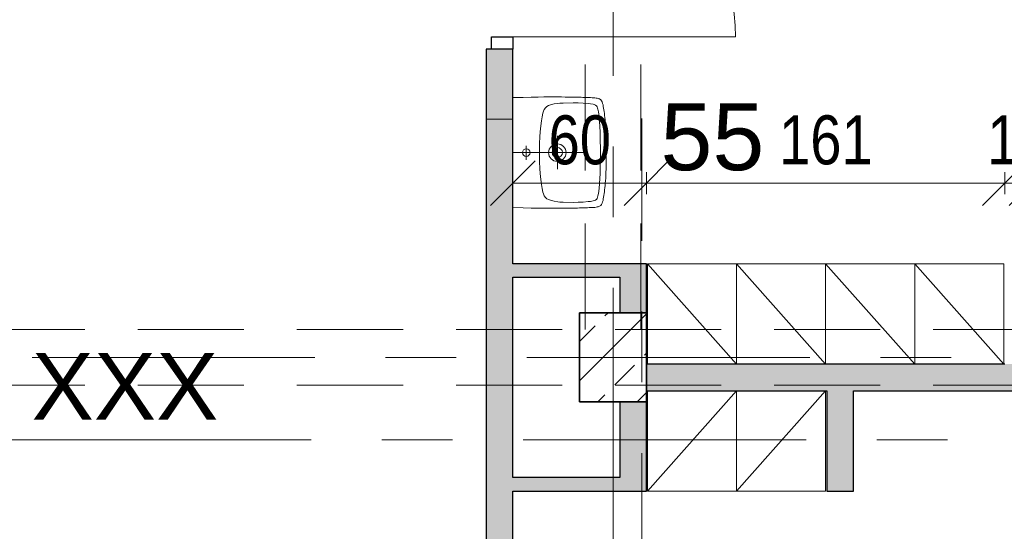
# Model space of a CAD drawing. Header units: centimetres. Extents: x -1743 to 21705, y -8842 to 3590.
# Tile 14 of 45: x 321 to 763, y 330 to 560. Entities that reach past the tile are written whole.
import ezdxf

# ---------------------------------------------------------------- set-up
doc = ezdxf.new("R2010")
doc.units = ezdxf.units.CM
doc.linetypes.add('Oś', pattern=[222.25, 127, -31.75, 31.75, -31.75])
doc.linetypes.add('Ukryte', pattern=[71.438, 47.625, -23.813])
for name, color, linetype, lineweight in [('A-ANNO-DIMS', 211, 'Continuous', 13), ('A-ANNO-DIMS-100', 211, 'Continuous', 13), ('A-DETL-GENF', 92, 'Continuous', 9), ('A-DETL-HDLN', 90, 'Ukryte', 9), ('A-DETL-MEDM', 33, 'Continuous', 25), ('A-DOOR', 31, 'Continuous', 13), ('A-WALL', 113, 'Continuous', 13), ('P-SANR-FIXT', 6, 'Continuous', 9), ('Q-SPCQ', 91, 'Continuous', 9), ('S-COLS', 52, 'Continuous', 9), ('S-GRID', 1, 'Continuous', 13), ('S-GRID-IDEN', 1, 'Continuous', 13)]:
    doc.layers.add(name, color=color, linetype=linetype, lineweight=lineweight)
doc.styles.add('Arial Narrow_2', font='ARIALN.TTF', dxfattribs={"height": 22})
doc.styles.add('Arial_1', font='arial.ttf', dxfattribs={"height": 30})
doc.dimstyles.new('Diagonal_1_100__0_1__1', dxfattribs={"dimscale": 30.48, "dimtxt": 22.515481, "dimasz": 0.656168, "dimexe": 0.164042, "dimexo": 0.0625, "dimgap": 0.065617, "dimtad": 1, "dimdec": 1, "dimrnd": 0.1, "dimdsep": 46, "dimtxsty": 'Arial Narrow_2', "dimblk1": 'OBLIQUE', "dimblk2": 'OBLIQUE', "dimsah": 1, "dimcen": 0.09, "dimazin": 0, "dimtfac": 1, "dimtdec": 4, "dimtix": 1, "dimtmove": 0, "dimatfit": 3, "dimfxl": 0.164042, "dimfxlon": 1, "dimtvp": 1, "dimtolj": 1, "dimtzin": 0, "dimarcsym": 2})

# ---------------------------------------------------------------- blocks, each defined once
blk = doc.blocks.new('Pawilon F_rvt-1-5_piętro III __10_50 m_ - stan istniejący')
at = {"layer": 'S-GRID', "linetype": 'Oś'}
for p, q in [((600.38, -206.1), (600.38, 515.63)), ((102.59, 371.33), (1638.19, 371.33))]:
    blk.add_line(p, q, dxfattribs=at)
at = {"layer": 'S-GRID-IDEN', "insert": (632.03, 507.21), "char_height": 30, "width": 48.3, "attachment_point": 5, "line_spacing_factor": 0.936439, "style": 'Arial_1'}
blk.add_mtext('\\pxqc,t4.23333,8.46667,12.7,16.93333,21.16667,25.4,29.63333,33.86667,38.1,42.33333,46.56667,50.8,55.03333,59.26667,63.5,67.73333,71.96667,76.2,80.43333,84.66667,88.9,93.13333,97.36667,101.6,105.83333,110.06667,114.3,118.53333,122.76667,127,131.23333,135.46667;{55}', dxfattribs=at)
blk = doc.blocks.new('Pawilon E_rvt-1-5_piętro III __10_50 m_ - stan istniejący')
at = {"layer": 'S-GRID', "linetype": 'Oś'}
blk.add_line((368.01, 371.33), (-1702.93, 371.33), dxfattribs=at)
at = {"layer": 'S-GRID-IDEN', "insert": (368.19, 395.39), "char_height": 30, "width": 82, "attachment_point": 5, "line_spacing_factor": 0.936439, "style": 'Arial_1'}
blk.add_mtext('\\pxqc,t4.23333,8.46667,12.7,16.93333,21.16667,25.4,29.63333,33.86667,38.1,42.33333,46.56667,50.8,55.03333,59.26667,63.5,67.73333,71.96667,76.2,80.43333,84.66667,88.9,93.13333,97.36667,101.6,105.83333,110.06667,114.3,118.53333,122.76667,127,131.23333,135.46667;{XXX}', dxfattribs=at)
blk = doc.blocks.new('DRZWI 1S - automatyczna etykieta - Drzwi 100-2252159-5_piętro III __10_50 m_ - stan istniejący')
at = {"layer": 'A-DETL-GENF'}
for p, q in [((-55.5, 6), (-55.5, -3.5)), ((-50, 6), (-55.5, 6)), ((-50, -3.5), (-50, 6)), ((55.5, 6), (50, 6)), ((50, 6), (50, -3.5)), ((55.5, -3.5), (55.5, 6)), ((-55.5, -3.5), (-50, -3.5)), ((50, -3.5), (55.5, -3.5))]:
    blk.add_line(p, q, dxfattribs=at)
at = {"layer": 'A-DETL-MEDM'}
for p, q in [((-50, 6), (-55.5, 6)), ((-55.5, 6), (-55.5, -3.5)), ((-50, -3.5), (-50, 6)), ((50, -3.5), (50, 6)), ((50, 6), (55.5, 6)), ((55.5, 6), (55.5, -3.5)), ((-55.5, -3.5), (-50, -3.5)), ((55.5, -3.5), (50, -3.5))]:
    blk.add_line(p, q, dxfattribs=at)
at = {"layer": 'A-DOOR'}
blk.add_line((50, 6), (50, 106), dxfattribs=at)
blk.add_arc((50, 6), 100, 90, 180, dxfattribs=at)
blk = doc.blocks.new('M_Concrete-rengular-Column - 300 x 400mm-V25-5_piętro III __10_50 m_ - stan istniejący')
at = {"layer": 'S-COLS'}
h = blk.add_hatch(dxfattribs=at)
h.set_pattern_fill('FP_30', color=256, style=0, pattern_type=2)
h.set_pattern_definition([(45, (-587.377, -408.326), (-17.6777, 17.6777), []), (45, (-569.7, -408.326), (-17.6777, 17.6777), [12.5, -6.25])])
h.paths.add_polyline_path([(15, -20), (15, 20), (-15, 20), (-15, -20)], flags=0)
at = {"layer": 'S-COLS', "lineweight": 35}
for p, q in [((15, 20), (-15, 20)), ((-15, 20), (-15, -20)), ((15, -20), (15, 20)), ((-15, -20), (15, -20))]:
    blk.add_line(p, q, dxfattribs=at)
blk = doc.blocks.new('Szafa1 - 45 cm-1791407-5_piętro III __10_50 m_ - stan istniejący')
at = {"layer": 'Q-SPCQ'}
for p, q in [((-7.5, 51), (32.5, 6)), ((-7.5, 6), (-7.5, 51)), ((-7.5, 51), (32.5, 51)), ((32.5, 51), (32.5, 6))]:
    blk.add_line(p, q, dxfattribs=at)
blk = doc.blocks.new('Szafa1 - 45 cm-1791408-5_piętro III __10_50 m_ - stan istniejący')
at = {"layer": 'Q-SPCQ'}
for p, q in [((-7.5, -51), (32.5, -6)), ((-7.5, -6), (-7.5, -51)), ((32.5, -51), (32.5, -6)), ((-7.5, -51), (32.5, -51))]:
    blk.add_line(p, q, dxfattribs=at)
blk = doc.blocks.new('Umywalka koło Nova Pro - Pro 50-1205816-5_piętro III __10_50 m_ - stan istniejący')
at = {"layer": 'P-SANR-FIXT'}
for p, q in [((-11.92, 43.87), (-11.82, 44.38)), ((-11.82, 44.38), (-11.71, 44.67)), ((-11.6, 44.96), (-11.79, 44.38)), ((-11.71, 44.67), (-11.6, 44.96)), ((-11.6, 44.96), (-11.26, 45.47)), ((-11.26, 45.47), (-11.6, 44.96)), ((-11.26, 45.47), (-10.8, 45.84)), ((-10.8, 45.84), (-11.26, 45.47)), ((-10.8, 45.84), (-10.24, 46.11)), ((-10.24, 46.11), (-10.8, 45.84)), ((-10.24, 46.11), (-9.61, 46.32)), ((-9.61, 46.32), (-10.24, 46.11)), ((-9.61, 46.32), (-8.94, 46.51)), ((-8.94, 46.51), (-9.61, 46.32)), ((-8.94, 46.51), (-8.25, 46.64)), ((-8.25, 46.64), (-8.94, 46.51)), ((-8.25, 46.64), (-7.5, 46.8)), ((-7.5, 46.8), (-8.25, 46.64)), ((-7.5, 46.8), (-6.73, 46.91)), ((-6.73, 46.91), (-7.5, 46.8)), ((-6.97, 44.22), (-5.88, 44.43)), ((-6.73, 46.91), (-5.93, 47.04)), ((-5.93, 47.04), (-6.73, 46.91)), ((-5.93, 47.04), (-5.1, 47.15)), ((-5.1, 47.15), (-5.93, 47.04)), ((-5.88, 44.43), (-3.64, 44.75)), ((-5.1, 47.15), (-4.2, 47.25)), ((-4.2, 47.25), (-5.1, 47.15)), ((-4.2, 47.25), (-3.27, 47.36)), ((-3.27, 47.36), (-4.2, 47.25)), ((-3.64, 44.75), (-1.4, 44.94)), ((-3.27, 47.36), (-2.28, 47.44)), ((-2.28, 47.44), (-3.27, 47.36)), ((-2.28, 47.44), (-1.24, 47.52)), ((-1.24, 47.52), (-2.28, 47.44)), ((-1.4, 44.94), (3.1, 45.18)), ((-1.24, 47.52), (-0.15, 47.63)), ((-0.15, 47.63), (-1.24, 47.52)), ((-0.15, 47.63), (1.05, 47.71)), ((1.05, 47.71), (-0.15, 47.63)), ((1.05, 47.71), (2.3, 47.76)), ((2.3, 47.76), (1.05, 47.71)), ((2.3, 47.76), (3.66, 47.84)), ((3.66, 47.84), (2.3, 47.76)), ((3.1, 45.18), (7.6, 45.31)), ((3.66, 47.84), (5.12, 47.89)), ((5.12, 47.89), (3.66, 47.84)), ((5.12, 47.89), (6.72, 47.95)), ((6.72, 47.95), (5.12, 47.89)), ((6.72, 47.95), (8.45, 47.97)), ((8.45, 47.97), (6.72, 47.95)), ((7.6, 45.31), (9.86, 45.39)), ((8.45, 47.97), (10.4, 48)), ((10.4, 48), (8.45, 47.97)), ((9.86, 45.39), (11.04, 45.42)), ((10.4, 48), (14.63, 48)), ((14.63, 48), (10.4, 48)), ((11.04, 45.42), (11.7, 45.42)), ((11.7, 45.42), (12.5, 45.44)), ((12.5, 45.44), (13.3, 45.42)), ((13.3, 45.42), (13.99, 45.42)), ((13.99, 45.42), (15.14, 45.39)), ((14.63, 48), (16.55, 47.97)), ((16.55, 47.97), (14.63, 48)), ((15.14, 45.39), (17.4, 45.31)), ((16.55, 47.97), (18.31, 47.95)), ((18.31, 47.95), (16.55, 47.97)), ((17.4, 45.31), (21.9, 45.18)), ((18.31, 47.95), (19.88, 47.89)), ((19.88, 47.89), (18.31, 47.95)), ((19.88, 47.89), (21.34, 47.84)), ((21.34, 47.84), (19.88, 47.89)), ((21.34, 47.84), (22.7, 47.76)), ((22.7, 47.76), (21.34, 47.84)), ((21.9, 45.18), (26.4, 44.94)), ((22.7, 47.76), (23.98, 47.71)), ((23.98, 47.71), (22.7, 47.76)), ((23.98, 47.71), (25.15, 47.63)), ((25.15, 47.63), (23.98, 47.71)), ((25.15, 47.63), (26.24, 47.52)), ((26.24, 47.52), (25.15, 47.63)), ((26.24, 47.52), (27.31, 47.44)), ((27.31, 47.44), (26.24, 47.52)), ((26.4, 44.94), (28.64, 44.75)), ((27.31, 47.44), (28.29, 47.36)), ((28.29, 47.36), (27.31, 47.44)), ((28.29, 47.36), (29.23, 47.25)), ((29.23, 47.25), (28.29, 47.36)), ((28.64, 44.75), (30.88, 44.43)), ((29.23, 47.25), (30.1, 47.15)), ((30.1, 47.15), (29.23, 47.25)), ((30.1, 47.15), (30.93, 47.04)), ((30.93, 47.04), (30.1, 47.15)), ((30.88, 44.43), (31.97, 44.22)), ((30.93, 47.04), (31.76, 46.91)), ((31.76, 46.91), (30.93, 47.04)), ((31.76, 46.91), (32.5, 46.8)), ((32.5, 46.8), (31.76, 46.91)), ((32.5, 46.8), (33.25, 46.64)), ((33.25, 46.64), (32.5, 46.8)), ((33.25, 46.64), (33.97, 46.51)), ((33.97, 46.51), (33.25, 46.64)), ((33.97, 46.51), (34.63, 46.32)), ((34.63, 46.32), (33.97, 46.51)), ((34.63, 46.32), (35.24, 46.11)), ((35.24, 46.11), (34.63, 46.32)), ((35.24, 46.11), (35.8, 45.84)), ((35.8, 45.84), (35.24, 46.11)), ((35.8, 45.84), (36.28, 45.47)), ((36.28, 45.47), (35.8, 45.84)), ((36.28, 45.47), (36.6, 44.96)), ((36.6, 44.96), (36.28, 45.47)), ((36.6, 44.96), (36.82, 44.38)), ((36.82, 44.38), (36.92, 43.87)), ((-12.24, 39.61), (-12.22, 40.28)), ((-12.22, 40.28), (-12.19, 40.94)), ((-12.19, 40.94), (-12.16, 41.58)), ((-12.16, 41.58), (-12.14, 42.22)), ((-12.14, 42.22), (-12.08, 42.81)), ((-12.08, 42.81), (-12, 43.37)), ((-12, 43.37), (-11.92, 43.87)), ((-9.71, 37.56), (-9.53, 39.82)), ((-9.53, 39.82), (-9.39, 40.94)), ((-9.39, 40.94), (-9.21, 42.03)), ((-9.21, 42.03), (-9.05, 42.59)), ((-9.05, 42.59), (-8.86, 43.1)), ((-8.86, 43.1), (-8.7, 43.34)), ((-8.7, 43.34), (-8.51, 43.55)), ((-8.51, 43.55), (-8.03, 43.85)), ((-8.03, 43.85), (-7.53, 44.06)), ((-7.53, 44.06), (-6.97, 44.22)), ((31.97, 44.22), (32.53, 44.06)), ((32.53, 44.06), (33.06, 43.85)), ((33.06, 43.85), (33.54, 43.55)), ((33.54, 43.55), (33.73, 43.34)), ((33.73, 43.34), (33.86, 43.1)), ((33.86, 43.1), (34.07, 42.59)), ((34.07, 42.59), (34.21, 42.03)), ((34.21, 42.03), (34.39, 40.94)), ((34.39, 40.94), (34.53, 39.82)), ((34.53, 39.82), (34.71, 37.56)), ((36.92, 43.87), (37.03, 43.37)), ((37.03, 43.37), (37.08, 42.81)), ((37.08, 42.81), (37.14, 42.22)), ((37.14, 42.22), (37.16, 41.58)), ((37.16, 41.58), (37.19, 40.94)), ((37.19, 40.94), (37.22, 40.28)), ((37.22, 40.28), (37.24, 39.61)), ((-12.38, 35.06), (-12.35, 35.88)), ((-12.35, 36.65), (-12.32, 37.43)), ((-12.35, 35.88), (-12.35, 36.65)), ((-12.32, 37.43), (-12.3, 38.17)), ((-12.3, 38.17), (-12.27, 38.89)), ((-12.27, 38.89), (-12.24, 39.61)), ((-9.79, 35.32), (-9.71, 37.56)), ((12.5, 6), (12.5, 38)), ((34.71, 37.56), (34.82, 35.32)), ((37.24, 39.61), (37.27, 38.89)), ((37.27, 38.89), (37.3, 38.17)), ((37.3, 38.17), (37.32, 37.43)), ((37.32, 37.43), (37.35, 36.65)), ((37.35, 36.65), (37.35, 35.88)), ((37.35, 35.88), (37.38, 35.06)), ((-12.46, 30.5), (-12.43, 31.46)), ((-12.43, 32.39), (-12.4, 33.3)), ((-12.43, 31.46), (-12.43, 32.39)), ((-12.4, 33.88), (-12.38, 35.06)), ((-12.4, 33.3), (-12.4, 33.88)), ((-9.84, 33.06), (-9.79, 35.32)), ((-9.76, 28.56), (-9.84, 33.06)), ((34.84, 33.06), (34.76, 28.56)), ((34.82, 35.32), (34.84, 33.06)), ((37.38, 35.06), (37.4, 33.88)), ((37.4, 33.88), (37.43, 33.3)), ((37.43, 33.3), (37.43, 32.39)), ((37.43, 32.39), (37.46, 31.46)), ((37.46, 31.46), (37.46, 30.5)), ((-12.48, 27.81), (-12.46, 29.49)), ((-12.48, 26.13), (-12.48, 27.81)), ((-12.46, 29.49), (-12.46, 30.5)), ((-9.74, 27.87), (-9.76, 28.56)), ((-9.71, 27.55), (-9.74, 27.87)), ((-9.69, 27.15), (-9.71, 27.55)), ((-9.61, 26.27), (-9.69, 27.15)), ((34.69, 27.15), (34.63, 26.27)), ((34.71, 27.55), (34.69, 27.15)), ((34.74, 27.87), (34.71, 27.55)), ((34.76, 28.56), (34.74, 27.87)), ((37.46, 30.5), (37.48, 29.49)), ((37.48, 29.49), (37.48, 27.81)), ((37.48, 27.81), (37.51, 26.13)), ((-12.51, 24.3), (-12.48, 26.13)), ((-12.48, 22.27), (-12.51, 24.3)), ((-12.48, 19.98), (-12.48, 22.27)), ((-9.37, 24.54), (-9.61, 26.27)), ((-8.91, 22.86), (-9.37, 24.54)), ((-8.62, 22.03), (-8.91, 22.86)), ((20.01, 26), (5.01, 26)), ((33.91, 22.86), (33.62, 22.03)), ((34.37, 24.54), (33.91, 22.86)), ((34.63, 26.27), (34.37, 24.54)), ((37.51, 22.27), (37.48, 19.98)), ((37.51, 26.13), (37.51, 22.27)), ((-12.45, 17.35), (-12.48, 19.98)), ((-8.19, 21.26), (-8.62, 22.03)), ((-7.93, 20.91), (-8.19, 21.26)), ((-7.61, 20.62), (-7.93, 20.91)), ((-6.89, 20.14), (-7.61, 20.62)), ((-6.09, 19.8), (-6.89, 20.14)), ((-5.24, 19.53), (-6.09, 19.8)), ((-3.53, 19.16), (-5.24, 19.53)), ((-1.83, 18.89), (-3.53, 19.16)), ((1.66, 18.49), (-1.83, 18.89)), ((5.15, 18.2), (1.66, 18.49)), ((8.64, 18.06), (5.15, 18.2)), ((10.37, 18.01), (8.64, 18.06)), ((14.63, 18.01), (10.37, 18.01)), ((16.36, 18.06), (14.63, 18.01)), ((19.88, 18.2), (16.36, 18.06)), ((23.34, 18.49), (19.88, 18.2)), ((26.83, 18.89), (23.34, 18.49)), ((28.56, 19.16), (26.83, 18.89)), ((30.26, 19.53), (28.56, 19.16)), ((31.09, 19.8), (30.26, 19.53)), ((31.89, 20.14), (31.09, 19.8)), ((32.61, 20.62), (31.89, 20.14)), ((32.93, 20.91), (32.61, 20.62)), ((33.19, 21.26), (32.93, 20.91)), ((33.62, 22.03), (33.19, 21.26)), ((37.48, 19.98), (37.45, 17.35)), ((-12.4, 14.28), (-12.45, 17.35)), ((-12.32, 10.58), (-12.4, 14.28)), ((37.4, 14.28), (37.32, 10.58)), ((37.45, 17.35), (37.4, 14.28)), ((-12.19, 6), (-12.32, 10.58)), ((15.72, 12.02), (9.46, 12.02)), ((37.32, 10.58), (37.19, 6))]:
    blk.add_line(p, q, dxfattribs=at)
for centre, radius in [((12.51, 26), 3.92), ((12.51, 26), 2.28), ((12.5, 12.02), 1.72)]:
    blk.add_circle(centre, radius, dxfattribs=at)
blk = doc.blocks.new('DIMBLOCK174-5_piętro III __10_50 m_ - stan istniejący')
at = {"layer": 'A-ANNO-DIMS-100'}
for p, q in [((763.38, 486.62), (773.38, 496.62)), ((775.38, 486.62), (785.38, 496.62)), ((763.38, 481.62), (763.38, 491.62)), ((775.38, 481.62), (775.38, 491.62)), ((763.38, 486.62), (753.38, 476.62)), ((775.38, 486.62), (763.38, 486.62)), ((763.38, 486.62), (763.38, 481.62)), ((775.38, 486.62), (765.38, 476.62)), ((775.38, 486.62), (775.38, 481.62))]:
    blk.add_line(p, q, dxfattribs=at)
at = {"layer": 'A-ANNO-DIMS-100', "color": 0, "insert": (755.44, 517.06), "char_height": 22, "width": 33.4516, "attachment_point": 1, "line_spacing_factor": 0.974696, "style": 'Arial Narrow_2'}
blk.add_mtext('12', dxfattribs=at)
blk = doc.blocks.new('_Oblique')
at = {"color": 0, "linetype": 'ByBlock', "lineweight": -2}
blk.add_line((-0.5, -0.5), (0.5, 0.5), dxfattribs=at)
blk = doc.blocks.new('DIMBLOCK175-5_piętro III __10_50 m_ - stan istniejący')
at = {"layer": 'A-ANNO-DIMS-100'}
for p, q in [((602.38, 486.62), (612.38, 496.62)), ((763.38, 486.62), (773.38, 496.62)), ((602.38, 481.62), (602.38, 491.62)), ((763.38, 481.62), (763.38, 491.62)), ((602.38, 486.62), (592.38, 476.62)), ((763.38, 486.62), (602.38, 486.62)), ((602.38, 486.62), (602.38, 481.62)), ((763.38, 486.62), (753.38, 476.62)), ((763.38, 486.62), (763.38, 481.62))]:
    blk.add_line(p, q, dxfattribs=at)
at = {"layer": 'A-ANNO-DIMS-100', "color": 0, "insert": (661.97, 517.06), "char_height": 22, "width": 50.1774, "attachment_point": 1, "line_spacing_factor": 0.974696, "style": 'Arial Narrow_2'}
blk.add_mtext('161', dxfattribs=at)
blk = doc.blocks.new('DIMBLOCK176-5_piętro III __10_50 m_ - stan istniejący')
at = {"layer": 'A-ANNO-DIMS-100'}
for p, q in [((542.38, 486.62), (552.38, 496.62)), ((602.38, 486.62), (612.38, 496.62)), ((542.38, 481.62), (542.38, 491.62)), ((602.38, 481.62), (602.38, 491.62)), ((542.38, 486.62), (532.38, 476.62)), ((602.38, 486.62), (542.38, 486.62)), ((542.38, 486.62), (542.38, 481.62)), ((602.38, 486.62), (592.38, 476.62)), ((602.38, 486.62), (602.38, 481.62))]:
    blk.add_line(p, q, dxfattribs=at)
at = {"layer": 'A-ANNO-DIMS-100', "color": 0, "insert": (558.44, 517.06), "char_height": 22, "width": 33.4516, "attachment_point": 1, "line_spacing_factor": 0.974696, "style": 'Arial Narrow_2'}
blk.add_mtext('60', dxfattribs=at)

msp = doc.modelspace()

# ---------------------------------------------------------------- hatches: boundary and pattern name
at = {"layer": 'A-WALL'}
h = msp.add_hatch(color=9, dxfattribs=at)
h.paths.add_polyline_path([(532.88, 132.33), (542.38, 132.33), (542.38, 139.33), (530.38, 139.33), (530.38, 132.33)], flags=0)
h.paths.add_polyline_path([(542.38, 250.33), (542.38, 515.33), (530.38, 515.33), (530.38, 250.33), (532.88, 250.33)], flags=0)
h.paths.add_polyline_path([(542.38, 657.83), (542.38, 660.33), (530.38, 660.33), (530.38, 657.83), (532.88, 657.83)], flags=0)
h.paths.add_polyline_path([(542.38, 781.33), (542.38, 1102.83), (530.38, 1102.83), (530.38, 781.33)], flags=0)
h.paths.add_polyline_path([(530.38, 1312.83), (542.38, 1312.83), (542.38, 1431.33), (530.38, 1431.33)], flags=0)
h.paths.add_polyline_path([(542.38, 1633.83), (542.38, 2022.83), (530.38, 2022.83), (530.38, 1633.83), (532.88, 1633.83)], flags=0)
h.paths.add_polyline_path([(532.88, 2173.83), (542.38, 2173.83), (542.38, 2458.83), (530.38, 2458.83), (530.38, 2173.83)], flags=0)
h.paths.add_polyline_path([(530.38, 2593.83), (542.38, 2593.83), (542.38, 2824.33), (530.38, 2824.33), (530.38, 2634.26)], flags=0)
for points in [[(532.88, 515.33), (542.38, 515.33), (542.38, 546.83), (530.38, 546.83), (530.38, 515.33)], [(590.38, 444.33), (590.38, 450.33), (542.38, 450.33), (542.38, 444.33)], [(590.38, 428.33), (602.38, 428.33), (602.38, 450.33), (590.38, 450.33), (590.38, 444.33)], [(736.44, 393.33), (775.38, 393.33), (775.38, 405.33), (602.38, 405.33), (602.38, 393.33), (695.38, 393.33)], [(695.38, 348.33), (695.38, 393.33), (683.38, 393.33), (683.38, 348.33)], [(590.38, 348.33), (602.38, 348.33), (602.38, 388.33), (590.38, 388.33), (590.38, 354.33)], [(590.38, 348.33), (590.38, 354.33), (542.38, 354.33), (542.38, 348.33)]]:
    msp.add_hatch(color=9, dxfattribs=at).paths.add_polyline_path(points, flags=0)

# ---------------------------------------------------------------- linework, layer by layer
at = {"layer": 'A-DETL-HDLN'}
for p, q in [((574.88, 420.83), (574.88, 2793.33)), ((599.88, 420.83), (599.88, 2793.33)), ((-1197.62, 420.83), (1172.38, 420.83)), ((-1197.62, 395.83), (1172.38, 395.83))]:
    msp.add_line(p, q, dxfattribs=at)
at = {"layer": 'A-WALL', "color": 7, "lineweight": 25}
for p, q in [((530.38, 546.83), (530.38, 250.33)), ((532.88, 546.83), (530.38, 546.83)), ((542.38, 450.33), (542.38, 546.83)), ((602.38, 450.33), (542.38, 450.33)), ((602.38, 428.33), (602.38, 450.33)), ((542.38, 354.33), (542.38, 444.33)), ((542.38, 444.33), (590.38, 444.33)), ((590.38, 444.33), (590.38, 428.33)), ((763.38, 405.33), (602.38, 405.33)), ((602.38, 393.33), (683.38, 393.33)), ((683.38, 393.33), (683.38, 348.33)), ((695.38, 348.33), (695.38, 393.33)), ((695.38, 393.33), (1172.38, 393.33)), ((590.38, 388.33), (590.38, 354.33)), ((602.38, 348.33), (602.38, 388.33)), ((590.38, 354.33), (542.38, 354.33)), ((542.38, 250.33), (542.38, 348.33)), ((542.38, 348.33), (602.38, 348.33)), ((683.38, 348.33), (695.38, 348.33))]:
    msp.add_line(p, q, dxfattribs=at)
at = {"layer": 'A-WALL'}
msp.add_line((542.38, 515.33), (530.38, 515.33), dxfattribs=at)
at = {"layer": 'S-GRID', "linetype": 'Oś'}
for p, q in [((587.38, 2884.27), (587.38, 27.13)), ((1342.46, 408.33), (-1368.76, 408.33))]:
    msp.add_line(p, q, dxfattribs=at)

# ---------------------------------------------------------------- block references
at = {"lineweight": 5}
for name in ['Pawilon E_rvt-1-5_piętro III __10_50 m_ - stan istniejący', 'Pawilon F_rvt-1-5_piętro III __10_50 m_ - stan istniejący']:
    msp.add_blockref(name, (0, 0), dxfattribs=at)
at = {"layer": 'A-DOOR', "rotation": 269.9999999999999}
msp.add_blockref('DRZWI 1S - automatyczna etykieta - Drzwi 100-2252159-5_piętro III __10_50 m_ - stan istniejący', (536.38, 602.33), dxfattribs=at)
at = {"layer": 'P-SANR-FIXT', "rotation": 269.9999999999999}
msp.add_blockref('Umywalka koło Nova Pro - Pro 50-1205816-5_piętro III __10_50 m_ - stan istniejący', (536.38, 512.83), dxfattribs=at)
at = {"layer": 'Q-SPCQ'}
for name, p in [('Szafa1 - 45 cm-1791407-5_piętro III __10_50 m_ - stan istniejący', (610.38, 399.33)), ('Szafa1 - 45 cm-1791407-5_piętro III __10_50 m_ - stan istniejący', (650.38, 399.33)), ('Szafa1 - 45 cm-1791407-5_piętro III __10_50 m_ - stan istniejący', (690.38, 399.33)), ('Szafa1 - 45 cm-1791407-5_piętro III __10_50 m_ - stan istniejący', (730.38, 399.33)), ('Szafa1 - 45 cm-1791408-5_piętro III __10_50 m_ - stan istniejący', (610.38, 399.33)), ('Szafa1 - 45 cm-1791408-5_piętro III __10_50 m_ - stan istniejący', (650.38, 399.33))]:
    msp.add_blockref(name, p, dxfattribs=at)
at = {"layer": 'S-COLS'}
msp.add_blockref('M_Concrete-rengular-Column - 300 x 400mm-V25-5_piętro III __10_50 m_ - stan istniejący', (587.38, 408.33), dxfattribs=at)

# ---------------------------------------------------------------- dimensions: what is measured, and where the dimension line sits
at = {"layer": 'A-ANNO-DIMS'}
for base, p1, p2, override, picture, middle in [((542.38, 486.62), (602.38, 481.62), (542.38, 481.62), {"dimpost": '<>', "dimfxl": 60}, 'DIMBLOCK176-5_piętro III __10_50 m_ - stan istniejący', (572.38, 499.85)), ((602.38, 486.62), (763.38, 481.62), (602.38, 481.62), {"dimpost": '<>', "dimfxl": 161}, 'DIMBLOCK175-5_piętro III __10_50 m_ - stan istniejący', (682.88, 499.85)), ((763.38, 486.62), (775.38, 481.62), (763.38, 481.62), {"dimpost": '<>', "dimfxl": 12}, 'DIMBLOCK174-5_piętro III __10_50 m_ - stan istniejący', (769.38, 499.67))]:
    dim = msp.add_linear_dim(base=base, p1=p1, p2=p2, angle=0, dimstyle='Diagonal_1_100__0_1__1', override=override, dxfattribs=at)
    dim.commit()
    dim.dimension.update_dxf_attribs({"geometry": picture, "text_midpoint": middle})

doc.saveas('drawing.dxf')
